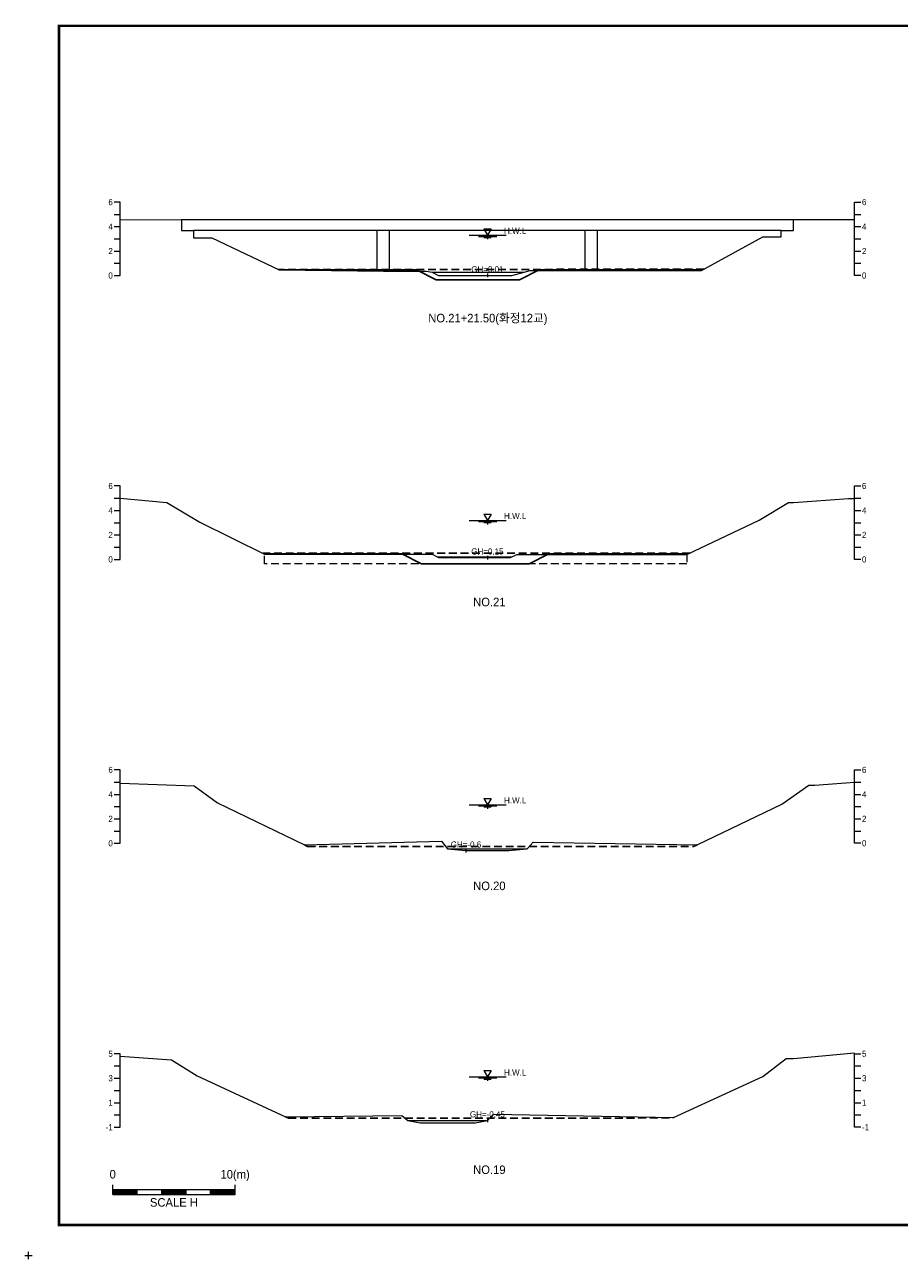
# Model space of a CAD drawing. Header units: metres. Extents: x 14497 to 21228, y -537 to 5153.
# Tile 14 of 40: x 14497 to 15212, y 3087 to 4096. Entities that reach past the tile are written whole.
import ezdxf
from ezdxf.enums import TextEntityAlignment as Align

# ---------------------------------------------------------------- set-up
doc = ezdxf.new("R2010")
doc.units = ezdxf.units.M
doc.linetypes.add('DASHED2', pattern=[9.525, 6.35, -3.175])
for name, color, linetype in [('96년횡단', 160, 'DASHED2'), ('BOX', 6, 'CONTINUOUS'), ('DT2', 7, 'CONTINUOUS'), ('SWL', 7, 'CONTINUOUS'), ('계획', 6, 'CONTINUOUS')]:
    doc.layers.add(name, color=color, linetype=linetype)
for name, color, linetype, lineweight in [('DT1', 3, 'CONTINUOUS', 0), ('GT1', 2, 'CONTINUOUS', 0), ('LT1', 4, 'CONTINUOUS', 0), ('ST1', 7, 'CONTINUOUS', 0)]:
    doc.layers.add(name, color=color, linetype=linetype, lineweight=lineweight)
doc.styles.get("Standard").update_dxf_attribs({"font": 'Gulim.ttf'})

# ---------------------------------------------------------------- blocks, each defined once
blk = doc.blocks.new('SWL')
at = {"layer": 'LT1'}
for p, q in [((-15, 0), (15, 0)), ((-3, 5.2), (3, 5.2)), ((-3, 5.2), (0, 0)), ((3, 5.2), (0, 0)), ((-7.5, -0.9), (7.5, -0.9)), ((-3, -1.8), (3, -1.8)), ((-0.4, -2.7), (0.4, -2.7))]:
    blk.add_line(p, q, dxfattribs=at)

msp = doc.modelspace()

# ---------------------------------------------------------------- linework, layer by layer
at = {"layer": '96년횡단'}
for points in [[(15052, 3896.1), (14704.2, 3896)], [(15040.4, 3664.1), (14691.7, 3664)], [(14725.5, 3425.6), (14728.1, 3424.3), (15043.3, 3424.4), (15046.5, 3425.8)], [(14710, 3203.5), (14712.5, 3202.3), (15026.1, 3202.5), (15027, 3202.9)]]:
    msp.add_lwpolyline(points, dxfattribs=at)
at = {"layer": 'BOX', "const_width": 2}
msp.add_lwpolyline([(14525, 3115), (15925, 3115), (15925, 4095), (14525, 4095)], close=True, dxfattribs=at)
at = {"layer": 'DT1'}
for p, q in [((14625, 3936.8), (15125, 3936.8)), ((15115, 3927.8), (14635, 3927.8)), ((14785, 3894.8), (14785, 3927.8)), ((14795, 3894.7), (14795, 3927.8)), ((14955, 3895), (14955, 3927.8)), ((14965, 3895), (14965, 3927.8)), ((14830, 3893.7), (14905, 3893.7)), ((14834, 3661), (14895.1, 3661)), ((14842.5, 3422.5), (14907.5, 3422.5)), ((14810, 3200.5), (14875, 3200.5))]:
    msp.add_line(p, q, dxfattribs=at)
at = {"layer": 'DT1', "linetype": 'DASHED2'}
msp.add_lwpolyline([(15038, 3663), (15038, 3655.5), (14693, 3655.5), (14693, 3663.3)], dxfattribs=at)
at = {"layer": 'GT1'}
for points in [[(14575, 3936.6), (14625, 3936.8), (14625, 3927.8), (14635, 3927.8), (14635, 3921.7), (14650, 3921.7), (14705, 3895.6), (14790, 3894.7), (14825, 3894.7), (14830, 3893.7), (14835, 3891.1), (14875, 3891.1), (14895, 3891.1), (14905, 3893.7), (14910, 3895.2), (14960, 3895), (15050, 3895), (15100, 3922.7), (15115, 3922.7), (15115, 3927.8), (15125, 3927.8), (15125, 3936.8), (15175, 3936.7)], [(14875, 3892.6), (14875, 3889.6)], [(14875, 3892.6), (14875, 3889.6)], [(14575, 3709), (14613, 3705.4), (14640, 3689.5), (14693, 3663.3), (14830, 3663.3), (14835, 3660.5), (14875, 3660.5), (14894, 3660.5), (14899, 3663), (15038, 3663), (15097, 3691.2), (15121, 3705.4), (15125, 3705.4), (15170, 3708.9), (15175, 3708.9)], [(14875, 3662), (14875, 3659)], [(14875, 3662), (14875, 3659)], [(14575, 3476), (14635.5, 3473.9), (14654.5, 3460.1), (14725.5, 3425.6), (14837.5, 3428.6), (14842.5, 3422.5), (14857.5, 3421), (14892.5, 3421), (14907.5, 3422.5), (14912.5, 3427.9), (15046.5, 3425.8), (15115.5, 3458.9), (15137.5, 3474.6), (15142.5, 3474.6), (15175, 3476.9)], [(14857.5, 3422.5), (14857.5, 3419.5)], [(14857.5, 3422.5), (14857.5, 3419.5)], [(14575, 3253.1), (14617, 3250), (14638, 3237), (14710, 3203.5), (14805, 3204.6), (14810, 3200.5), (14820, 3198.5), (14865, 3198.5), (14875, 3200.5), (14880, 3205.5), (15027, 3202.9), (15100, 3236.5), (15119, 3251), (15125, 3251), (15175, 3255.7)], [(14875, 3202), (14875, 3199)], [(14875, 3202), (14875, 3199)]]:
    msp.add_lwpolyline(points, dxfattribs=at)
at = {"layer": 'LT1'}
for p, q in [((14497, 3090), (14503, 3090)), ((14497, 3090), (14503, 3090)), ((14497, 3090), (14503, 3090)), ((14500, 3087), (14500, 3093)), ((14500, 3087), (14500, 3093)), ((14500, 3087), (14500, 3093))]:
    msp.add_line(p, q, dxfattribs=at)
at = {"layer": 'ST1'}
for p, q in [((14575, 3951), (14570, 3951)), ((14575, 3891), (14575, 3951)), ((15175, 3891), (15175, 3951)), ((15175, 3951), (15180, 3951)), ((14570, 3941), (14575, 3941)), ((15175, 3941), (15180, 3941)), ((14570, 3931), (14575, 3931)), ((15175, 3931), (15180, 3931)), ((14570, 3921), (14575, 3921)), ((15175, 3921), (15180, 3921)), ((14570, 3911), (14575, 3911)), ((15175, 3911), (15180, 3911)), ((14570, 3901), (14575, 3901)), ((15175, 3901), (15180, 3901)), ((14570, 3891), (14575, 3891)), ((15180, 3891), (15175, 3891)), ((14575, 3719), (14570, 3719)), ((14575, 3659), (14575, 3719)), ((15175, 3659), (15175, 3719)), ((15175, 3719), (15180, 3719)), ((14570, 3709), (14575, 3709)), ((15175, 3709), (15180, 3709)), ((14570, 3699), (14575, 3699)), ((15175, 3699), (15180, 3699)), ((14570, 3689), (14575, 3689)), ((15175, 3689), (15180, 3689)), ((14570, 3679), (14575, 3679)), ((15175, 3679), (15180, 3679)), ((14570, 3669), (14575, 3669)), ((15175, 3669), (15180, 3669)), ((14570, 3659), (14575, 3659)), ((15180, 3659), (15175, 3659)), ((14575, 3487), (14570, 3487)), ((14575, 3427), (14575, 3487)), ((15175, 3427), (15175, 3487)), ((15175, 3487), (15180, 3487)), ((14570, 3477), (14575, 3477)), ((15175, 3477), (15180, 3477)), ((14570, 3467), (14575, 3467)), ((15175, 3467), (15180, 3467)), ((14570, 3457), (14575, 3457)), ((15175, 3457), (15180, 3457)), ((14570, 3447), (14575, 3447)), ((15175, 3447), (15180, 3447)), ((14570, 3437), (14575, 3437)), ((15175, 3437), (15180, 3437)), ((14570, 3427), (14575, 3427)), ((15180, 3427), (15175, 3427)), ((14575, 3255), (14570, 3255)), ((14575, 3195), (14575, 3255)), ((15175, 3195), (15175, 3255)), ((15175, 3255), (15180, 3255)), ((14570, 3245), (14575, 3245)), ((15175, 3245), (15180, 3245)), ((14570, 3235), (14575, 3235)), ((15175, 3235), (15180, 3235)), ((14570, 3225), (14575, 3225)), ((15175, 3225), (15180, 3225)), ((14570, 3215), (14575, 3215)), ((15175, 3215), (15180, 3215)), ((14570, 3205), (14575, 3205)), ((15175, 3205), (15180, 3205)), ((14570, 3195), (14575, 3195)), ((15180, 3195), (15175, 3195)), ((14568.9, 3140), (14568.9, 3148)), ((14568.9, 3144), (14668.9, 3144)), ((14568.9, 3143), (14588.9, 3143)), ((14568.9, 3142), (14588.9, 3142)), ((14568.9, 3141), (14588.9, 3141)), ((14568.9, 3140), (14668.9, 3140)), ((14588.9, 3140), (14588.9, 3144)), ((14608.9, 3140), (14608.9, 3144)), ((14608.9, 3143), (14628.9, 3143)), ((14608.9, 3142), (14628.9, 3142)), ((14608.9, 3141), (14628.9, 3141)), ((14628.9, 3140), (14628.9, 3144)), ((14648.9, 3140), (14648.9, 3144)), ((14648.9, 3143), (14668.9, 3143)), ((14648.9, 3142), (14668.9, 3142)), ((14648.9, 3141), (14668.9, 3141)), ((14668.9, 3140), (14668.9, 3148))]:
    msp.add_line(p, q, dxfattribs=at)
at = {"layer": '계획'}
for points in [[(14705, 3895.6), (14817.2, 3895.6), (14833.2, 3887.6), (14901.2, 3887.6), (14917.2, 3895.6), (15051.1, 3895.6)], [(14692.6, 3663.5), (14805.2, 3663.5), (14821.2, 3655.5), (14909.2, 3655.5), (14925.2, 3663.5), (15039, 3663.5)]]:
    msp.add_lwpolyline(points, dxfattribs=at)

# ---------------------------------------------------------------- block references
at = {"layer": 'SWL'}
for p in [(14875.2, 3923.9), (14875.2, 3690.9), (14875.2, 3458.5), (14875.2, 3236.1)]:
    msp.add_blockref('SWL', p, dxfattribs=at)

# ---------------------------------------------------------------- texts
at = {"layer": 'DT1'}
for s, p in [('6', (14569, 3951)), ('4', (14569, 3931)), ('2', (14569, 3911)), ('0', (14569, 3891)), ('6', (14569, 3719)), ('4', (14569, 3699)), ('2', (14569, 3679)), ('0', (14569, 3659)), ('6', (14569, 3487)), ('4', (14569, 3467)), ('2', (14569, 3447)), ('0', (14569, 3427)), ('5', (14569, 3255)), ('3', (14569, 3235)), ('1', (14569, 3215)), ('-1', (14569, 3195))]:
    msp.add_text(s, height=5, dxfattribs=at).set_placement(p, align=Align.MIDDLE_RIGHT)
for s, p in [('6', (15181, 3951)), ('4', (15181, 3931)), ('2', (15181, 3911)), ('0', (15181, 3891)), ('6', (15181, 3719)), ('4', (15181, 3699)), ('2', (15181, 3679)), ('0', (15181, 3659)), ('6', (15181, 3487)), ('4', (15181, 3467)), ('2', (15181, 3447)), ('0', (15181, 3427)), ('5', (15181, 3255)), ('3', (15181, 3235)), ('1', (15181, 3215)), ('-1', (15181, 3195))]:
    msp.add_text(s, height=5, dxfattribs=at).set_placement(p, align=Align.MIDDLE_LEFT)
for s, p in [('GH=0.01', (14875, 3896.1)), ('GH=0.15', (14875, 3665.5)), ('GH=-0.6', (14857.5, 3426)), ('GH=-0.45', (14875, 3205.5))]:
    msp.add_text(s, height=5, dxfattribs=at).set_placement(p, align=Align.MIDDLE_CENTER)
for s, p in [('0', (14568.9, 3150.9)), ('10(m)', (14668.9, 3150.9))]:
    msp.add_text(s, height=7, dxfattribs=at).set_placement(p, align=Align.BOTTOM_CENTER)
msp.add_text('SCALE H', height=7, dxfattribs=at).set_placement((14618.9, 3137), align=Align.TOP_CENTER)
at = {"layer": 'DT2'}
for s, p in [('NO.21+21.50(화정12교)', (14875.4, 3856.2)), ('NO.21', (14876.6, 3624.2)), ('NO.20', (14876.6, 3392.2)), ('NO.19', (14876.6, 3160.2))]:
    msp.add_text(s, height=7, dxfattribs=at).set_placement(p, align=Align.MIDDLE_CENTER)
at = {"layer": 'LT1'}
for p in [(14897.7, 3927.5), (14897.7, 3694.5), (14897.7, 3462.1), (14897.7, 3239.7)]:
    msp.add_text('H.W.L', height=5, dxfattribs=at).set_placement(p, align=Align.MIDDLE_CENTER)

doc.saveas('drawing.dxf')
